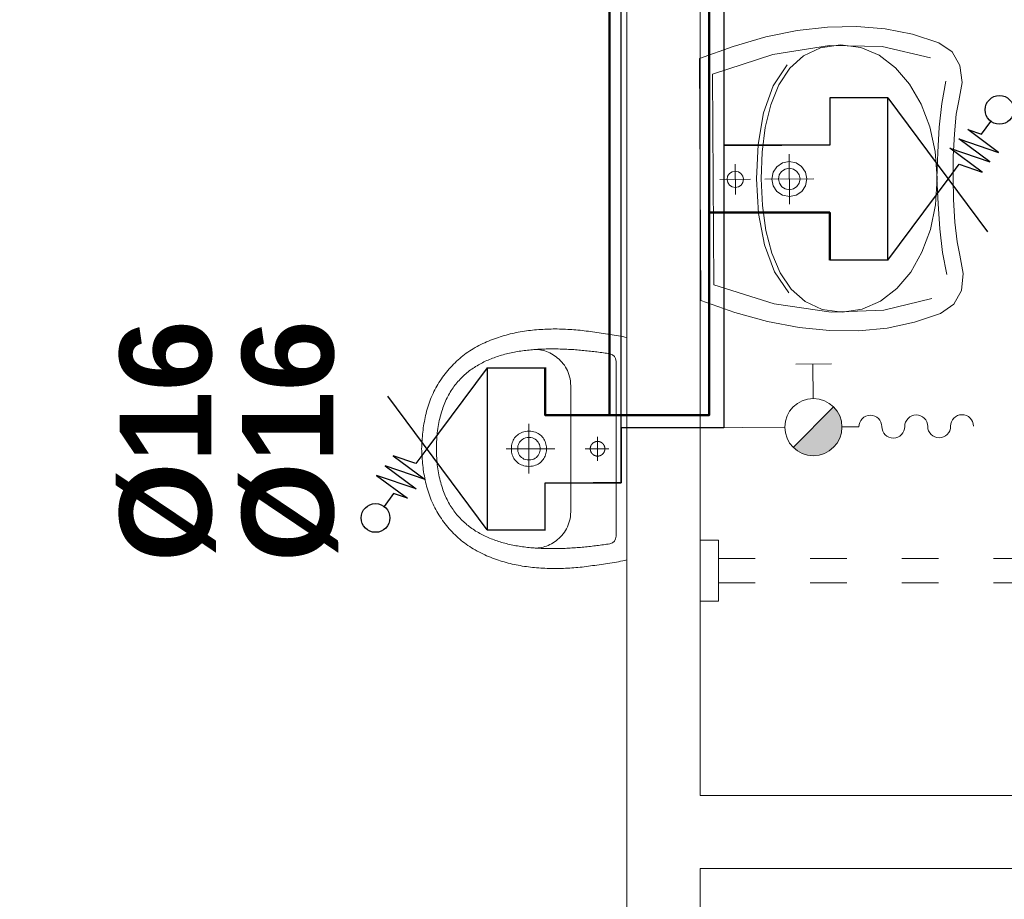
# Model space of a CAD drawing. Header units: millimetres. Extents: x -6697 to 21546, y -3389 to 18959.
# Tile 113 of 153: x 2631 to 2792, y 12529 to 12673. Entities that reach past the tile are written whole.
import ezdxf
from ezdxf import colors
from ezdxf.entities.mleader import LeaderData, LeaderLine
from ezdxf.math import Vec2, Vec3

# ---------------------------------------------------------------- set-up
doc = ezdxf.new("R2010")
doc.units = ezdxf.units.MM
doc.linetypes.add('ACAD_ISO03W100', pattern=[30, 12, -18])
for name, color, linetype, lineweight, true_color in [('2DH_PLS_P', 5, 'Continuous', 25, 0x0000ff), ('2DS_PLS_CW', 20, 'Continuous', 50, 0xff3f00), ('sanitarka', 7, 'Continuous', 5, 0x666666)]:
    doc.layers.add(name, color=color, linetype=linetype, lineweight=lineweight, true_color=true_color)
doc.layers.add('opisy', color=7, linetype='Continuous')
doc.layers.add('S_WODA', color=150, linetype='Continuous')
doc.layers.add('sciany_wew', color=7, linetype='Continuous', lineweight=18)
doc.styles.add('Arial', font='arial.ttf')
doc.styles.get("Standard").update_dxf_attribs({"font": 'arial.ttf'})

# ---------------------------------------------------------------- blocks, each defined once
blk = doc.blocks.new('B_068465_R')
for points in [[(0, -54.01), (4.6, -54.04), (9.42, -54.29), (13.64, -54.72), (16.46, -55.28), (20.4, -56.01), (23.99, -55.58), (26.93, -53.97), (28.88, -51.12), (30.72, -45.51), (31.92, -39.69), (32.47, -33.64), (32.39, -27.38), (31.68, -20.89), (30.35, -14.17), (28.39, -7.2), (25.81, 0), (0, 0), (-25.81, 0), (-28.39, -7.2), (-30.35, -14.17), (-31.68, -20.89), (-32.39, -27.38), (-32.47, -33.64), (-31.92, -39.69), (-30.72, -45.51), (-28.88, -51.12), (-26.93, -53.97), (-23.99, -55.58), (-20.4, -56.01), (-16.46, -55.28), (-13.64, -54.72), (-9.42, -54.29), (-4.6, -54.04), (0, -54.01)], [(0, -5.72), (0.68, -5.86), (1.24, -6.24), (1.61, -6.8), (1.75, -7.48), (1.61, -8.16), (1.24, -8.71), (0.68, -9.09), (0, -9.23), (-0.68, -9.09), (-1.24, -8.71), (-1.61, -8.16), (-1.75, -7.48), (-1.61, -6.8), (-1.24, -6.24), (-0.68, -5.86), (0, -5.72)], [(0, -16.71), (0.89, -16.89), (1.63, -17.39), (2.12, -18.12), (2.3, -19.01), (2.12, -19.91), (1.63, -20.64), (0.89, -21.13), (0, -21.31), (-0.89, -21.13), (-1.63, -20.64), (-2.12, -19.91), (-2.3, -19.01), (-2.12, -18.12), (-1.63, -17.39), (-0.89, -16.89), (0, -16.71)]]:
    blk.add_lwpolyline(points, close=True)
for points in [[(25.67, -49.28), (28.14, -38.98), (28.45, -27.74), (26.59, -15.65), (22.51, -2.8), (0, -2.8), (-22.51, -2.8), (-26.59, -15.65), (-28.45, -27.74), (-28.14, -38.98), (-25.67, -49.28)], [(-24.26, -18.74), (-19.75, -15.71), (-14.01, -13.63), (-7.31, -12.42), (0.07, -12.04), (7.44, -12.42), (14.14, -13.63), (19.88, -15.71), (24.39, -18.74)], [(-28.45, -30.14), (-27.86, -25.83), (-26.17, -22.22), (-23.51, -19.26), (-20, -16.92), (-15.76, -15.17), (-10.92, -13.96), (-5.6, -13.26), (0.07, -13.04), (5.74, -13.26), (11.05, -13.96), (15.89, -15.17), (20.13, -16.92), (23.64, -19.26), (26.3, -22.22), (27.99, -25.83), (28.58, -30.14)], [(-28.45, -30.14), (-27.86, -34.42), (-26.18, -38.33), (-23.53, -41.81), (-20.04, -44.79), (-15.81, -47.22), (-10.99, -49.04), (-5.68, -50.17), (-0.02, -50.56), (5.66, -50.17), (10.98, -49.04), (15.83, -47.22), (20.09, -44.79), (23.61, -41.81), (26.29, -38.33), (27.99, -34.42), (28.58, -30.14)], [(20.64, -52.51), (15.94, -51.63), (10.86, -51.08), (5.51, -50.74), (0.02, -50.52), (-5.48, -50.74), (-10.83, -51.08), (-15.91, -51.63), (-20.61, -52.51)]]:
    blk.add_lwpolyline(points)
at = {"color": 1}
for points in [[(0, -10.73), (0, -4.22)], [(-3.25, -7.48), (3.25, -7.48)], [(0, -24.26), (0, -13.76)], [(5.34, -19.01), (-5.34, -19.01)]]:
    blk.add_lwpolyline(points, dxfattribs=at)
blk.add_lwpolyline([(0, -15.26), (1.46, -15.56), (2.65, -16.36), (3.46, -17.56), (3.75, -19.01), (3.46, -20.47), (2.65, -21.66), (1.46, -22.47), (0, -22.76), (-1.46, -22.47), (-2.65, -21.66), (-3.46, -20.47), (-3.75, -19.01), (-3.46, -17.56), (-2.65, -16.36), (-1.46, -15.56), (0, -15.26)], close=True, dxfattribs=at)
at = {"const_width": 0.282}
for points in [[(-0.13, -20.35), (-0.13, -20.35)], [(-0.07, -21.39), (-0.07, -21.39)]]:
    blk.add_lwpolyline(points, dxfattribs=at)
blk = doc.blocks.new('zawór HA')
at = {"lineweight": 13, "ltscale": 0.5, "true_color": 0x0000f0}
blk.add_hatch(color=5, dxfattribs=at).paths.add_polyline_path([(15.48, 0, 0.198912), (14.56, 2.21), (10.14, -2.21, 0.668179)])
at = {"color": 5, "lineweight": 13, "ltscale": 0.5, "true_color": 0x0000f0}
for p, q in [((10.48, 6.88), (14.36, 6.88)), ((10.14, -2.21), (14.56, 2.21)), ((9.23, 0), (0, 0))]:
    blk.add_line(p, q, dxfattribs=at)
at = {"color": 5, "lineweight": 13, "ltscale": 10, "true_color": 0x0000f0}
for p, q in [((12.35, 3.12), (12.35, 6.88)), ((15.48, 0), (17.33, 0))]:
    blk.add_line(p, q, dxfattribs=at)
blk.add_circle((12.35, 0), 3.12, dxfattribs=at)
for centre, start, end in [((18.58, 0), 0, 180), ((23.58, 0), 0, 180), ((28.58, 0), 0, 180), ((21.08, 0), 180, 0), ((26.08, 0), 180, 0)]:
    blk.add_arc(centre, 1.25, start, end, dxfattribs=at)
blk = doc.blocks.new('uchwyt podnoszony')
for p, q in [((-5, 0), (-5, -3)), ((5, 0), (5, -3)), ((-5, -3), (5, -3))]:
    blk.add_line(p, q)
at = {"linetype": 'ACAD_ISO03W100', "ltscale": 0.5}
for p, q in [((-2, -3), (-2, -78)), ((2, -3), (2, -78))]:
    blk.add_line(p, q, dxfattribs=at)
blk.add_arc((0, -78), 2, 180, 0, dxfattribs=at)
blk = doc.blocks.new('umywalka60')
at = {"layer": 'sanitarka'}
blk.add_line((24.25, 6), (24.25, 6), dxfattribs=at)
for points in [[(45.51, 0), (22.8, 0), (0, 0), (-0.1, 0.42), (-0.19, 0.85), (-0.28, 1.28), (-0.36, 1.72), (-0.44, 2.15), (-0.52, 2.59), (-0.59, 3.03), (-0.67, 3.47), (-0.73, 3.92), (-0.8, 4.36), (-0.87, 4.8), (-0.93, 5.25), (-0.99, 5.69), (-1.05, 6.13), (-1.11, 6.57), (-1.17, 7.01), (-1.23, 7.45), (-1.29, 7.89), (-1.34, 8.32), (-1.4, 8.75), (-1.45, 9.17), (-1.49, 9.59), (-1.53, 10.01), (-1.57, 10.43), (-1.6, 10.85), (-1.63, 11.28), (-1.66, 11.7), (-1.68, 12.12), (-1.71, 12.54), (-1.72, 12.97), (-1.74, 13.39), (-1.75, 13.81), (-1.76, 14.24), (-1.76, 14.66), (-1.76, 15.09), (-1.75, 15.51), (-1.74, 15.93), (-1.73, 16.35), (-1.72, 16.78), (-1.69, 17.2), (-1.67, 17.62), (-1.64, 18.04), (-1.61, 18.47), (-1.57, 18.89), (-1.53, 19.31), (-1.48, 19.73), (-1.43, 20.14), (-1.37, 20.56), (-1.31, 20.98), (-1.24, 21.4), (-1.17, 21.81), (-1.09, 22.23), (-1.01, 22.64), (-0.92, 23.05), (-0.83, 23.47), (-0.74, 23.88), (-0.63, 24.29), (-0.52, 24.69), (-0.41, 25.1), (-0.29, 25.51), (-0.17, 25.91), (-0.04, 26.31), (0.1, 26.72), (0.24, 27.12), (0.39, 27.51), (0.55, 27.91), (0.71, 28.31), (0.87, 28.7), (1.05, 29.09), (1.05, 29.09), (1.23, 29.49), (1.43, 29.89), (1.63, 30.29), (1.83, 30.67), (2.05, 31.05), (2.27, 31.43), (2.49, 31.8), (2.73, 32.16), (2.97, 32.52), (3.21, 32.87), (3.47, 33.21), (3.73, 33.55), (4, 33.89), (4.27, 34.21), (4.55, 34.54), (4.84, 34.85), (5.14, 35.16), (5.44, 35.47), (5.75, 35.77), (6.06, 36.06), (6.38, 36.35), (6.71, 36.63), (7.05, 36.91), (7.4, 37.18), (7.75, 37.45), (8.1, 37.71), (8.47, 37.96), (8.84, 38.21), (9.22, 38.46), (9.58, 38.68), (9.94, 38.9), (10.31, 39.11), (10.68, 39.31), (11.06, 39.5), (11.45, 39.68), (11.84, 39.86), (12.23, 40.03), (12.63, 40.19), (13.03, 40.34), (13.43, 40.48), (13.84, 40.62), (14.25, 40.75), (14.67, 40.87), (15.09, 40.98), (15.51, 41.09), (15.93, 41.19), (16.35, 41.29), (16.78, 41.37), (17.2, 41.45), (17.63, 41.53), (18.06, 41.6), (18.49, 41.66), (18.92, 41.72), (19.35, 41.77), (19.78, 41.82), (20.21, 41.86), (20.63, 41.9), (21.06, 41.93), (21.49, 41.95), (21.91, 41.98), (22.33, 41.99), (22.75, 42.01), (22.75, 42.01), (23.18, 41.99), (23.6, 41.98), (24.02, 41.95), (24.45, 41.93), (24.88, 41.9), (25.3, 41.86), (25.73, 41.82), (26.16, 41.77), (26.59, 41.72), (27.02, 41.66), (27.45, 41.6), (27.88, 41.53), (28.31, 41.45), (28.73, 41.37), (29.16, 41.29), (29.58, 41.19), (30, 41.09), (30.42, 40.98), (30.84, 40.87), (31.25, 40.75), (31.67, 40.62), (32.07, 40.48), (32.48, 40.34), (32.88, 40.19), (33.28, 40.03), (33.67, 39.86), (34.06, 39.68), (34.45, 39.5), (34.83, 39.31), (35.2, 39.11), (35.57, 38.9), (35.93, 38.68), (36.29, 38.46), (36.29, 38.46), (36.67, 38.21), (37.04, 37.96), (37.41, 37.71), (37.76, 37.45), (38.11, 37.18), (38.46, 36.91), (38.79, 36.63), (39.12, 36.35), (39.45, 36.06), (39.76, 35.77), (40.07, 35.47), (40.37, 35.16), (40.67, 34.85), (40.96, 34.54), (41.24, 34.21), (41.51, 33.89), (41.78, 33.55), (42.04, 33.21), (42.3, 32.87), (42.54, 32.52), (42.78, 32.16), (43.02, 31.8), (43.24, 31.43), (43.46, 31.05), (43.68, 30.67), (43.88, 30.29), (44.08, 29.89), (44.28, 29.49), (44.46, 29.09), (44.46, 29.09), (44.64, 28.7), (44.8, 28.31), (44.96, 27.91), (45.12, 27.51), (45.27, 27.12), (45.41, 26.72), (45.55, 26.31), (45.68, 25.91), (45.8, 25.51), (45.92, 25.1), (46.03, 24.69), (46.14, 24.29), (46.25, 23.88), (46.34, 23.47), (46.43, 23.05), (46.52, 22.64), (46.6, 22.23), (46.68, 21.81), (46.75, 21.4), (46.82, 20.98), (46.88, 20.56), (46.94, 20.14), (46.99, 19.73), (47.03, 19.31), (47.08, 18.89), (47.12, 18.47), (47.15, 18.04), (47.18, 17.62), (47.2, 17.2), (47.22, 16.78), (47.24, 16.35), (47.25, 15.93), (47.26, 15.51), (47.27, 15.09), (47.27, 14.66), (47.26, 14.24), (47.26, 13.81), (47.25, 13.39), (47.23, 12.97), (47.22, 12.54), (47.19, 12.12), (47.17, 11.7), (47.14, 11.28), (47.11, 10.85), (47.08, 10.43), (47.04, 10.01), (47, 9.59), (46.96, 9.17), (46.91, 8.75), (46.91, 8.75), (46.85, 8.32), (46.79, 7.89), (46.74, 7.45), (46.68, 7.01), (46.62, 6.57), (46.56, 6.13), (46.5, 5.69), (46.44, 5.25), (46.37, 4.8), (46.31, 4.36), (46.24, 3.92), (46.17, 3.47), (46.1, 3.03), (46.02, 2.59), (45.95, 2.15), (45.87, 1.72), (45.78, 1.28), (45.69, 0.85), (45.6, 0.42)], [(22.75, 38.99), (23.24, 38.98), (23.72, 38.97), (24.19, 38.95), (24.66, 38.92), (25.12, 38.89), (25.57, 38.85), (26.01, 38.8), (26.45, 38.75), (26.87, 38.69), (27.3, 38.62), (27.71, 38.55), (28.12, 38.48), (28.52, 38.39), (28.92, 38.3), (29.3, 38.21), (29.69, 38.11), (30.06, 38), (30.43, 37.89), (30.79, 37.77), (31.15, 37.65), (31.5, 37.52), (31.84, 37.39), (32.17, 37.25), (32.5, 37.11), (32.83, 36.96), (33.15, 36.8), (33.46, 36.64), (33.76, 36.48), (34.06, 36.31), (34.36, 36.14), (34.64, 35.96), (34.93, 35.77), (35.2, 35.58), (35.47, 35.39), (35.74, 35.19), (36, 34.99), (36.25, 34.79), (36.5, 34.58), (36.74, 34.36), (36.98, 34.14), (37.21, 33.92), (37.44, 33.69), (37.66, 33.46), (37.87, 33.23), (38.08, 32.99), (38.29, 32.74), (38.49, 32.5), (38.68, 32.25), (38.88, 31.99), (39.06, 31.74), (39.24, 31.48), (39.42, 31.21), (39.59, 30.95), (39.75, 30.67), (39.92, 30.4), (40.07, 30.12), (40.23, 29.84), (40.37, 29.56), (40.52, 29.27), (40.66, 28.98), (40.79, 28.69), (40.92, 28.4), (41.05, 28.1), (41.17, 27.8), (41.29, 27.5), (41.4, 27.19), (41.51, 26.89), (41.62, 26.58), (41.72, 26.26), (41.82, 25.95), (41.91, 25.63), (42, 25.32), (42.09, 24.99), (42.17, 24.67), (42.25, 24.35), (42.32, 24.02), (42.4, 23.69), (42.46, 23.36), (42.53, 23.03), (42.59, 22.7), (42.65, 22.36), (42.71, 22.03), (42.76, 21.69), (42.81, 21.35), (42.85, 21.01), (42.89, 20.67), (42.93, 20.33), (42.97, 19.98), (43, 19.64), (43.03, 19.29), (43.06, 18.95), (43.09, 18.6), (43.11, 18.25), (43.13, 17.9), (43.14, 17.56), (43.16, 17.21), (43.17, 16.86), (43.18, 16.51), (43.19, 16.15), (43.19, 15.8), (43.19, 15.45), (43.19, 15.1), (43.19, 14.75), (43.19, 14.4), (43.18, 14.05), (43.17, 13.69), (43.16, 13.34), (43.15, 12.99), (43.14, 12.64), (43.12, 12.29), (43.1, 11.94), (43.08, 11.59), (43.06, 11.24), (43.04, 10.89), (43.01, 10.54), (42.99, 10.2), (42.96, 9.85), (42.93, 9.51), (42.9, 9.16), (42.87, 8.82), (42.83, 8.48), (42.8, 8.14), (42.76, 7.8), (42.73, 7.46), (42.69, 7.12), (42.65, 6.78), (42.61, 6.45), (42.57, 6.12), (42.53, 5.79), (42.48, 5.46), (42.44, 5.13), (42.4, 4.8), (42.35, 4.48), (42.31, 4.16), (42.26, 3.83), (42.21, 3.52), (42.21, 3.52), (41.99, 2.96), (41.66, 2.57), (41.21, 2.32), (40.61, 2.19), (22.75, 2.18), (4.9, 2.19), (4.3, 2.32), (3.85, 2.57), (3.52, 2.96), (3.29, 3.52), (3.25, 3.83), (3.2, 4.16), (3.16, 4.48), (3.11, 4.8), (3.07, 5.13), (3.02, 5.46), (2.98, 5.79), (2.94, 6.12), (2.9, 6.45), (2.86, 6.78), (2.82, 7.12), (2.78, 7.46), (2.75, 7.8), (2.71, 8.14), (2.68, 8.48), (2.64, 8.82), (2.61, 9.16), (2.58, 9.51), (2.55, 9.85), (2.52, 10.2), (2.5, 10.54), (2.47, 10.89), (2.45, 11.24), (2.43, 11.59), (2.41, 11.94), (2.39, 12.29), (2.37, 12.64), (2.36, 12.99), (2.35, 13.34), (2.34, 13.69), (2.33, 14.05), (2.32, 14.4), (2.32, 14.75), (2.31, 15.1), (2.31, 15.45), (2.32, 15.8), (2.32, 16.15), (2.33, 16.51), (2.34, 16.86), (2.35, 17.21), (2.36, 17.56), (2.38, 17.9), (2.4, 18.25), (2.42, 18.6), (2.45, 18.95), (2.48, 19.29), (2.51, 19.64), (2.54, 19.98), (2.58, 20.33), (2.62, 20.67), (2.66, 21.01), (2.7, 21.35), (2.75, 21.69), (2.8, 22.03), (2.86, 22.36), (2.92, 22.7), (2.98, 23.03), (3.04, 23.36), (3.11, 23.69), (3.18, 24.02), (3.26, 24.35), (3.34, 24.67), (3.42, 24.99), (3.51, 25.32), (3.6, 25.63), (3.69, 25.95), (3.79, 26.26), (3.89, 26.58), (4, 26.89), (4.11, 27.19), (4.22, 27.5), (4.34, 27.8), (4.46, 28.1), (4.59, 28.4), (4.72, 28.69), (4.85, 28.98), (4.99, 29.27), (5.14, 29.56), (5.28, 29.84), (5.44, 30.12), (5.59, 30.4), (5.75, 30.67), (5.92, 30.95), (6.09, 31.21), (6.27, 31.48), (6.45, 31.74), (6.63, 31.99), (6.82, 32.25), (7.02, 32.5), (7.22, 32.74), (7.43, 32.99), (7.64, 33.23), (7.85, 33.46), (8.07, 33.69), (8.3, 33.92), (8.53, 34.14), (8.77, 34.36), (9.01, 34.58), (9.26, 34.79), (9.51, 34.99), (9.77, 35.19), (10.04, 35.39), (10.31, 35.58), (10.58, 35.77), (10.86, 35.96), (11.15, 36.14), (11.45, 36.31), (11.75, 36.48), (12.05, 36.64), (12.36, 36.8), (12.68, 36.96), (13, 37.11), (13.33, 37.25), (13.67, 37.39), (14.01, 37.52), (14.36, 37.65), (14.72, 37.77), (15.08, 37.89), (15.45, 38), (15.82, 38.11), (16.2, 38.21), (16.59, 38.3), (16.99, 38.39), (17.39, 38.48), (17.8, 38.55), (18.21, 38.62), (18.64, 38.69), (19.06, 38.75), (19.5, 38.8), (19.94, 38.85), (20.39, 38.89), (20.85, 38.92), (21.32, 38.95), (21.79, 38.97), (22.27, 38.98), (22.75, 38.99)], [(26.36, 20.05), (26.34, 20.41), (26.3, 20.75), (26.23, 21.08), (26.14, 21.38), (26.03, 21.66), (25.9, 21.93), (25.74, 22.17), (25.57, 22.4), (25.38, 22.61), (25.18, 22.8), (24.96, 22.97), (24.73, 23.12), (24.49, 23.25), (24.24, 23.37), (23.98, 23.46), (23.71, 23.54), (23.44, 23.59), (23.17, 23.63), (22.89, 23.65), (22.62, 23.65), (22.34, 23.63), (22.07, 23.59), (21.8, 23.54), (21.53, 23.46), (21.27, 23.37), (21.02, 23.25), (20.78, 23.12), (20.55, 22.97), (20.33, 22.8), (20.13, 22.61), (19.94, 22.4), (19.77, 22.17), (19.61, 21.93), (19.48, 21.66), (19.37, 21.38), (19.28, 21.07), (19.21, 20.75), (19.17, 20.41), (19.15, 20.05), (19.17, 19.69), (19.21, 19.35), (19.28, 19.03), (19.37, 18.73), (19.48, 18.44), (19.61, 18.18), (19.77, 17.93), (19.94, 17.7), (20.13, 17.5), (20.33, 17.31), (20.55, 17.14), (20.78, 16.98), (21.02, 16.85), (21.27, 16.74), (21.53, 16.64), (21.8, 16.57), (22.07, 16.51), (22.34, 16.47), (22.62, 16.45), (22.89, 16.45), (23.17, 16.47), (23.44, 16.51), (23.71, 16.57), (23.98, 16.64), (24.24, 16.74), (24.49, 16.85), (24.73, 16.98), (24.96, 17.14), (25.18, 17.31), (25.38, 17.5), (25.57, 17.7), (25.74, 17.93), (25.9, 18.18), (26.03, 18.44), (26.14, 18.73), (26.23, 19.03), (26.3, 19.35), (26.34, 19.69), (26.36, 20.05)], [(25.05, 20.05), (25.03, 20.42), (24.96, 20.76), (24.86, 21.06), (24.71, 21.33), (24.54, 21.57), (24.34, 21.78), (24.11, 21.95), (23.86, 22.1), (23.6, 22.21), (23.32, 22.29), (23.04, 22.34), (22.75, 22.35), (22.47, 22.34), (22.18, 22.29), (21.91, 22.21), (21.65, 22.1), (21.4, 21.95), (21.17, 21.78), (20.97, 21.57), (20.8, 21.33), (20.65, 21.06), (20.55, 20.76), (20.48, 20.42), (20.45, 20.05), (20.48, 19.68), (20.55, 19.35), (20.65, 19.05), (20.8, 18.77), (20.97, 18.53), (21.17, 18.33), (21.4, 18.15), (21.65, 18.01), (21.91, 17.9), (22.19, 17.82), (22.47, 17.77), (22.75, 17.75), (23.04, 17.77), (23.32, 17.82), (23.6, 17.9), (23.86, 18.01), (24.11, 18.15), (24.34, 18.33), (24.54, 18.53), (24.71, 18.77), (24.86, 19.05), (24.96, 19.35), (25.03, 19.69), (25.05, 20.05)], [(24.25, 6), (24.25, 5.98), (24.25, 5.96), (24.25, 5.94), (24.25, 5.92), (24.25, 5.9), (24.25, 5.88), (24.25, 5.85), (24.25, 5.83), (24.24, 5.81), (24.24, 5.79), (24.24, 5.77), (24.23, 5.75), (24.23, 5.73), (24.23, 5.71), (24.22, 5.69), (24.22, 5.67), (24.21, 5.64), (24.21, 5.62), (24.2, 5.6), (24.2, 5.58), (24.19, 5.56), (24.18, 5.54), (24.18, 5.52), (24.17, 5.5), (24.16, 5.48), (24.15, 5.46), (24.15, 5.44), (24.14, 5.42), (24.13, 5.4), (24.12, 5.38), (24.11, 5.36), (24.1, 5.35), (24.09, 5.33), (24.09, 5.31), (24.08, 5.29), (24.07, 5.27), (24.05, 5.25), (24.04, 5.23), (24.03, 5.22), (24.02, 5.2), (24.01, 5.18), (24, 5.16), (23.99, 5.14), (23.97, 5.13), (23.96, 5.11), (23.95, 5.09), (23.94, 5.08), (23.92, 5.06), (23.91, 5.04), (23.9, 5.03), (23.88, 5.01), (23.87, 4.99), (23.85, 4.98), (23.84, 4.96), (23.82, 4.95), (23.81, 4.93), (23.79, 4.92), (23.78, 4.9), (23.76, 4.89), (23.75, 4.88), (23.73, 4.86), (23.71, 4.85), (23.7, 4.83), (23.68, 4.82), (23.67, 4.81), (23.65, 4.8), (23.63, 4.78), (23.61, 4.77), (23.6, 4.76), (23.58, 4.75), (23.56, 4.74), (23.54, 4.72), (23.52, 4.71), (23.51, 4.7), (23.49, 4.69), (23.47, 4.68), (23.45, 4.67), (23.43, 4.66), (23.41, 4.65), (23.39, 4.64), (23.37, 4.63), (23.35, 4.63), (23.34, 4.62), (23.32, 4.61), (23.3, 4.6), (23.28, 4.59), (23.26, 4.59), (23.24, 4.58), (23.22, 4.57), (23.2, 4.57), (23.18, 4.56), (23.15, 4.55), (23.13, 4.55), (23.11, 4.54), (23.09, 4.54), (23.07, 4.53), (23.05, 4.53), (23.03, 4.53), (23.01, 4.52), (22.99, 4.52), (22.97, 4.52), (22.95, 4.51), (22.93, 4.51), (22.9, 4.51), (22.88, 4.51), (22.86, 4.5), (22.84, 4.5), (22.82, 4.5), (22.8, 4.5), (22.78, 4.5), (22.76, 4.5), (22.74, 4.5), (22.71, 4.5), (22.69, 4.5), (22.67, 4.5), (22.65, 4.5), (22.63, 4.51), (22.61, 4.51), (22.59, 4.51), (22.57, 4.51), (22.54, 4.52), (22.52, 4.52), (22.5, 4.52), (22.48, 4.53), (22.46, 4.53), (22.44, 4.53), (22.42, 4.54), (22.4, 4.54), (22.38, 4.55), (22.36, 4.55), (22.34, 4.56), (22.32, 4.57), (22.3, 4.57), (22.28, 4.58), (22.26, 4.59), (22.24, 4.59), (22.22, 4.6), (22.2, 4.61), (22.18, 4.62), (22.16, 4.62), (22.14, 4.63), (22.12, 4.64), (22.1, 4.65), (22.08, 4.66), (22.06, 4.67), (22.04, 4.68), (22.02, 4.69), (22.01, 4.7), (21.99, 4.71), (21.97, 4.72), (21.95, 4.73), (21.93, 4.74), (21.92, 4.76), (21.9, 4.77), (21.88, 4.78), (21.86, 4.79), (21.85, 4.81), (21.83, 4.82), (21.81, 4.83), (21.8, 4.85), (21.78, 4.86), (21.76, 4.87), (21.75, 4.89), (21.73, 4.9), (21.72, 4.92), (21.7, 4.93), (21.69, 4.95), (21.67, 4.96), (21.66, 4.98), (21.64, 4.99), (21.63, 5.01), (21.62, 5.02), (21.6, 5.04), (21.59, 5.06), (21.58, 5.07), (21.56, 5.09), (21.55, 5.11), (21.54, 5.12), (21.52, 5.14), (21.51, 5.16), (21.5, 5.18), (21.49, 5.19), (21.48, 5.21), (21.47, 5.23), (21.46, 5.25), (21.45, 5.27), (21.44, 5.29), (21.43, 5.3), (21.42, 5.32), (21.41, 5.34), (21.4, 5.36), (21.39, 5.38), (21.38, 5.4), (21.37, 5.42), (21.36, 5.44), (21.36, 5.46), (21.35, 5.48), (21.34, 5.5), (21.33, 5.52), (21.33, 5.54), (21.32, 5.56), (21.31, 5.58), (21.31, 5.6), (21.3, 5.62), (21.3, 5.64), (21.29, 5.66), (21.29, 5.68), (21.28, 5.7), (21.28, 5.72), (21.28, 5.75), (21.27, 5.77), (21.27, 5.79), (21.27, 5.81), (21.26, 5.83), (21.26, 5.85), (21.26, 5.87), (21.26, 5.89), (21.26, 5.91), (21.26, 5.93), (21.26, 5.96), (21.25, 5.98), (21.25, 6), (21.25, 6.02), (21.25, 6.04), (21.26, 6.06), (21.26, 6.08), (21.26, 6.1), (21.26, 6.13), (21.26, 6.15), (21.26, 6.17), (21.27, 6.19), (21.27, 6.21), (21.27, 6.23), (21.28, 6.25), (21.28, 6.27), (21.28, 6.29), (21.29, 6.31), (21.29, 6.34), (21.3, 6.36), (21.3, 6.38), (21.31, 6.4), (21.31, 6.42), (21.32, 6.44), (21.33, 6.46), (21.33, 6.48), (21.34, 6.5), (21.35, 6.52), (21.35, 6.54), (21.36, 6.56), (21.37, 6.58), (21.38, 6.6), (21.39, 6.62), (21.4, 6.64), (21.4, 6.66), (21.41, 6.67), (21.42, 6.69), (21.43, 6.71), (21.44, 6.73), (21.45, 6.75), (21.47, 6.77), (21.48, 6.79), (21.49, 6.8), (21.5, 6.82), (21.51, 6.84), (21.52, 6.86), (21.53, 6.87), (21.55, 6.89), (21.56, 6.91), (21.57, 6.92), (21.59, 6.94), (21.6, 6.96), (21.61, 6.97), (21.63, 6.99), (21.64, 7.01), (21.66, 7.02), (21.67, 7.04), (21.68, 7.05), (21.7, 7.07), (21.72, 7.08), (21.73, 7.1), (21.75, 7.11), (21.76, 7.13), (21.78, 7.14), (21.79, 7.15), (21.81, 7.17), (21.83, 7.18), (21.84, 7.19), (21.86, 7.21), (21.88, 7.22), (21.9, 7.23), (21.91, 7.24), (21.93, 7.25), (21.95, 7.27), (21.97, 7.28), (21.98, 7.29), (22, 7.3), (22.02, 7.31), (22.04, 7.32), (22.06, 7.33), (22.08, 7.34), (22.1, 7.35), (22.12, 7.36), (22.13, 7.37), (22.15, 7.38), (22.17, 7.38), (22.19, 7.39), (22.21, 7.4), (22.23, 7.41), (22.25, 7.41), (22.27, 7.42), (22.29, 7.43), (22.31, 7.43), (22.33, 7.44), (22.35, 7.45), (22.37, 7.45), (22.4, 7.46), (22.42, 7.46), (22.44, 7.47), (22.46, 7.47), (22.48, 7.47), (22.5, 7.48), (22.52, 7.48), (22.54, 7.49), (22.56, 7.49), (22.58, 7.49), (22.6, 7.49), (22.63, 7.5), (22.65, 7.5), (22.67, 7.5), (22.69, 7.5), (22.71, 7.5), (22.73, 7.5), (22.75, 7.5), (22.77, 7.5), (22.8, 7.5), (22.82, 7.5), (22.84, 7.5), (22.86, 7.5), (22.88, 7.5), (22.9, 7.49), (22.92, 7.49), (22.94, 7.49), (22.96, 7.49), (22.99, 7.48), (23.01, 7.48), (23.03, 7.48), (23.05, 7.47), (23.07, 7.47), (23.09, 7.46), (23.11, 7.46), (23.13, 7.45), (23.15, 7.45), (23.17, 7.44), (23.19, 7.44), (23.21, 7.43), (23.23, 7.42), (23.25, 7.42), (23.27, 7.41), (23.29, 7.4), (23.31, 7.39), (23.33, 7.39), (23.35, 7.38), (23.37, 7.37), (23.39, 7.36), (23.41, 7.35), (23.43, 7.34), (23.45, 7.33), (23.47, 7.32), (23.48, 7.31), (23.5, 7.3), (23.52, 7.29), (23.54, 7.28), (23.56, 7.27), (23.58, 7.26), (23.59, 7.24), (23.61, 7.23), (23.63, 7.22), (23.64, 7.21), (23.66, 7.2), (23.68, 7.18), (23.7, 7.17), (23.71, 7.16), (23.73, 7.14), (23.74, 7.13), (23.76, 7.11), (23.78, 7.1), (23.79, 7.08), (23.81, 7.07), (23.82, 7.06), (23.84, 7.04), (23.85, 7.02), (23.87, 7.01), (23.88, 6.99), (23.89, 6.98), (23.91, 6.96), (23.92, 6.94), (23.93, 6.93), (23.95, 6.91), (23.96, 6.89), (23.97, 6.88), (23.98, 6.86), (24, 6.84), (24.01, 6.82), (24.02, 6.81), (24.03, 6.79), (24.04, 6.77), (24.05, 6.75), (24.06, 6.73), (24.07, 6.72), (24.08, 6.7), (24.09, 6.68), (24.1, 6.66), (24.11, 6.64), (24.12, 6.62), (24.13, 6.6), (24.14, 6.58), (24.15, 6.56), (24.15, 6.54), (24.16, 6.52), (24.17, 6.5), (24.18, 6.48), (24.18, 6.46), (24.19, 6.44), (24.19, 6.42), (24.2, 6.4), (24.21, 6.38), (24.21, 6.36), (24.22, 6.34), (24.22, 6.32), (24.22, 6.3), (24.23, 6.28), (24.23, 6.26), (24.24, 6.24), (24.24, 6.21), (24.24, 6.19), (24.24, 6.17), (24.25, 6.15), (24.25, 6.13), (24.25, 6.11), (24.25, 6.09), (24.25, 6.07), (24.25, 6.05), (24.25, 6.02), (24.25, 6)]]:
    blk.add_lwpolyline(points, close=True, dxfattribs=at)
for points in [[(22.75, 24.73), (22.75, 14.72)], [(9.86, 11.5), (9.37, 11.52), (8.9, 11.56), (8.44, 11.63), (8, 11.73), (7.57, 11.86), (7.16, 12), (6.76, 12.17), (6.38, 12.36), (6.02, 12.58), (5.67, 12.8), (5.34, 13.05), (5.02, 13.31), (4.73, 13.58), (4.44, 13.87), (4.18, 14.17), (3.93, 14.48), (3.71, 14.8), (3.5, 15.12), (3.3, 15.45), (3.13, 15.79), (2.98, 16.12), (2.84, 16.46), (2.72, 16.8), (2.63, 17.14), (2.55, 17.47), (2.49, 17.8), (2.45, 18.13), (2.44, 18.45), (2.44, 18.76), (2.46, 19.06)], [(27.85, 20.08), (17.66, 20.08)], [(43.05, 19.06), (43.07, 18.76), (43.07, 18.45), (43.06, 18.13), (43.02, 17.8), (42.96, 17.47), (42.88, 17.14), (42.79, 16.8), (42.67, 16.46), (42.53, 16.12), (42.38, 15.79), (42.2, 15.45), (42.01, 15.12), (41.8, 14.8), (41.57, 14.48), (41.33, 14.17), (41.07, 13.87), (40.78, 13.58), (40.49, 13.31), (40.17, 13.05), (39.84, 12.8), (39.49, 12.58), (39.13, 12.36), (38.75, 12.17), (38.35, 12), (37.94, 11.86), (37.51, 11.73), (37.07, 11.63), (36.61, 11.56), (36.14, 11.52), (35.65, 11.5)], [(35.65, 11.5), (22.75, 11.5), (9.86, 11.5)], [(22.75, 8.53), (22.75, 3.69)], [(20.33, 6), (25.19, 6)]]:
    blk.add_lwpolyline(points, dxfattribs=at)
blk = doc.blocks.new('parter')
at = {"layer": 'sciany_wew'}
for points in [[(44, 1168), (44, 1258), (306, 1258), (306, 943)], [(318, 1258), (318, 992), (318, 980), (413, 980)], [(318, 943), (318, 968), (413, 968)]]:
    blk.add_lwpolyline(points, dxfattribs=at)
at = {"layer": 'sanitarka', "extrusion": (0, 0, -1), "xscale": -0.7672784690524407, "yscale": 0.7672784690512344, "zscale": -0.7672784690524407, "rotation": 269.6393339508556}
blk.add_blockref('B_068465_R', (-318, 1080.82), dxfattribs=at)
at = {"layer": 'sanitarka'}
for name, p, xscale, yscale, zscale, rotation in [('umywalka60', (306, 1054.95), -0.8, 0.8, 0.8, 90), ('zawór HA', (318, 1040.18), 1.500000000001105, 1.500000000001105, 1.500000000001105, 0.3606660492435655)]:
    blk.add_blockref(name, p, dxfattribs=dict(at, xscale=xscale, yscale=yscale, zscale=zscale, rotation=rotation))
at = {"layer": 'sanitarka', "extrusion": (0, 0, -1), "xscale": -1, "zscale": -1, "rotation": 270}
blk.add_blockref('uchwyt podnoszony', (-318, 1016.8), dxfattribs=at)
blk = doc.blocks.new('ZAWOR_KRAN')
at = {"layer": 'S_WODA', "color": 7, "ltscale": 0.025}
for p, q in [((1370.41, 23075.92), (1360.55, 23062.65)), ((1370.41, 23075.92), (1379.94, 23075.92)), ((1370.41, 23075.92), (1370.41, 23049.37)), ((1370.41, 23049.37), (1354.13, 23071.28)), ((1370.41, 23049.37), (1379.94, 23049.37))]:
    blk.add_line(p, q, dxfattribs=at)
at = {"layer": 'S_WODA', "color": 7, "ltscale": 10}
for p, q in [((1355, 23061.51), (1360.25, 23057.61)), ((1358.76, 23060.23), (1355, 23061.51)), ((1360.55, 23062.65), (1358.76, 23060.23)), ((1360.25, 23057.61), (1353.74, 23059.83)), ((1353.74, 23059.83), (1358.8, 23056.07)), ((1352.29, 23058.29), (1357.35, 23054.54)), ((1358.8, 23056.07), (1352.29, 23058.29)), ((1355.1, 23055.31), (1353.54, 23053.21)), ((1357.35, 23054.54), (1355.1, 23055.31))]:
    blk.add_line(p, q, dxfattribs=at)
at = {"layer": 'S_WODA', "color": 7}
blk.add_circle((1352.14, 23051.32), 2.35, dxfattribs=at)
blk = doc.blocks.new('ZAWORY CIEPLA ZIMNA')
at = {"layer": '2DH_PLS_P'}
blk.add_lwpolyline([(-9.52, 13.28), (-9.52, 5.57), (-17.35, 5.57)], dxfattribs=at)
at = {"layer": '2DS_PLS_CW'}
blk.add_lwpolyline([(-9.52, -13.28), (-9.52, -5.48), (-17.35, -5.48)], dxfattribs=at)
at = {"layer": 'sciany_wew', "rotation": 180}
blk.add_blockref('ZAWOR_KRAN', (1370.41, 23062.65), dxfattribs=at)
at = {"layer": '2DH_PLS_P', "insert": (52.27, -1.26), "char_height": 15, "width": 591.855, "attachment_point": 5, "rotation": 270, "line_spacing_factor": 0.9, "style": 'Arial'}
blk.add_mtext('{\\fArial|b1|i0|c238|p34;%%C16}', dxfattribs=at)
at = {"layer": '2DS_PLS_CW', "ltscale": 0.1, "insert": (32.27, -1.26), "char_height": 15, "width": 591.855, "attachment_point": 5, "rotation": 270, "line_spacing_factor": 0.9, "style": 'Arial'}
blk.add_mtext('{\\fArial|b1|i0|c238|p34;%%C16}', dxfattribs=at)

msp = doc.modelspace()

# ---------------------------------------------------------------- linework, layer by layer
at = {"layer": '2DH_PLS_P'}
for points in [[(3317.81, 12640.69), (3124.41, 12640.69), (3124.41, 12712.53), (3124.41, 12705.75), (3099.45, 12705.75), (3099.45, 12818.77), (3079.25, 12818.77), (3079.24, 12813.56), (3079.24, 12818.77), (2937.25, 12818.77), (2937.26, 12813.56), (2937.26, 12818.77), (2977.97, 12818.77), (2977.97, 12603.89), (2981.71, 12603.89), (2977.97, 12603.89), (2977.97, 12818.77), (2937.25, 12818.69), (2746.59, 12818.69), (2746.59, 12652.04), (2756.08, 12652.04), (2746.59, 12652.04), (2746.59, 12605.76), (2729.74, 12605.76)], [(2729.74, 12605.76), (2729.74, 12596.74), (2725.17, 12596.74), (2729.74, 12596.74), (2729.74, 12708), (2711.69, 12708)]]:
    msp.add_lwpolyline(points, dxfattribs=at)
at = {"layer": '2DS_PLS_CW'}
msp.add_lwpolyline([(3121.7, 12712.53), (3121.7, 12708.09), (3101.91, 12708.09), (3101.91, 12821.66), (2975.49, 12821.66), (2975.49, 12592.85), (2981.71, 12592.85), (2975.49, 12592.85), (2975.49, 12821.66), (2744.15, 12821.66), (2744.15, 12640.99), (2756.08, 12640.99), (2744.15, 12640.99), (2744.15, 12607.79), (2725.17, 12607.79), (2727.86, 12607.79), (2727.86, 12719.04), (2711.69, 12719.04)], dxfattribs=at)

# ---------------------------------------------------------------- block references
at = {"layer": '2DH_PLS_P'}
msp.add_blockref('ZAWORY CIEPLA ZIMNA', (2773.43, 12646.47), dxfattribs=at)
at = {"layer": '2DH_PLS_P', "rotation": 180}
msp.add_blockref('ZAWORY CIEPLA ZIMNA', (2707.82, 12602.31), dxfattribs=at)
at = {"layer": 'sciany_wew'}
msp.add_blockref('parter', (2424.7, 11565.56), dxfattribs=at)

# ---------------------------------------------------------------- leaders
at = {"layer": 'opisy'}
ml = msp.add_multileader_mtext('Standard', dxfattribs=at)
ml.set_content('{\\fArial|b1|i0|c238|p34;JEDNOSTKA WEWNĘTRZNA\\PDO OBSŁUGI POMPY CIEPŁA\\PZ GRZAŁKĄ O MOCY 9KW\\P WRAZ Z ZASOBNIKIEM\\PWODY CIEPŁEJ O POJEMNOŚCI MINIMUM 200DM³\\PZESTAW USTAWIĆ NA COKOLE\\PO WYSOKOŚCI 5CM\\PPONAD POZIOMEM POSADZKI\\PWYMIARY COKOŁU DOPASOWAĆ\\PDO ZASTOSOWANEGO URZĄDZENIA}', color=256)
ml.set_leader_properties()
ml.build(insert=Vec2(0, 0))
ctx = ml.context
ctx.base_point, ctx.char_height, ctx.plane_origin = Vec3(2588.9, 12255.08), 12, Vec3(3135.7, 12714.53)
ctx.text_align_type = 2
notes = []
notes.append((ctx, [(1, (1, 1, 0), (3005.68, 12255.08), (-1, 0), 8, [(0, [(3135.7, 12714.53)], 0, [])])]))
ctx.mtext.insert, ctx.mtext.alignment, ctx.mtext.flow_direction = Vec3(2995.68, 12262.8), 3, 5
for ctx, leaders in notes:
    for number, flags, end, landing, length, lines in leaders:
        leader = LeaderData()
        leader.index, (leader.has_last_leader_line, leader.has_dogleg_vector, leader.attachment_direction) = number, flags
        leader.last_leader_point, leader.dogleg_vector, leader.dogleg_length = Vec3(end), Vec3(landing), length
        for number, points, colour, breaks in lines:
            line = LeaderLine()
            line.index, line.vertices, line.color, line.breaks = number, Vec3.list(points), colors.encode_raw_color(colour), breaks
            leader.lines.append(line)
        ctx.leaders.append(leader)

doc.saveas('drawing.dxf')
